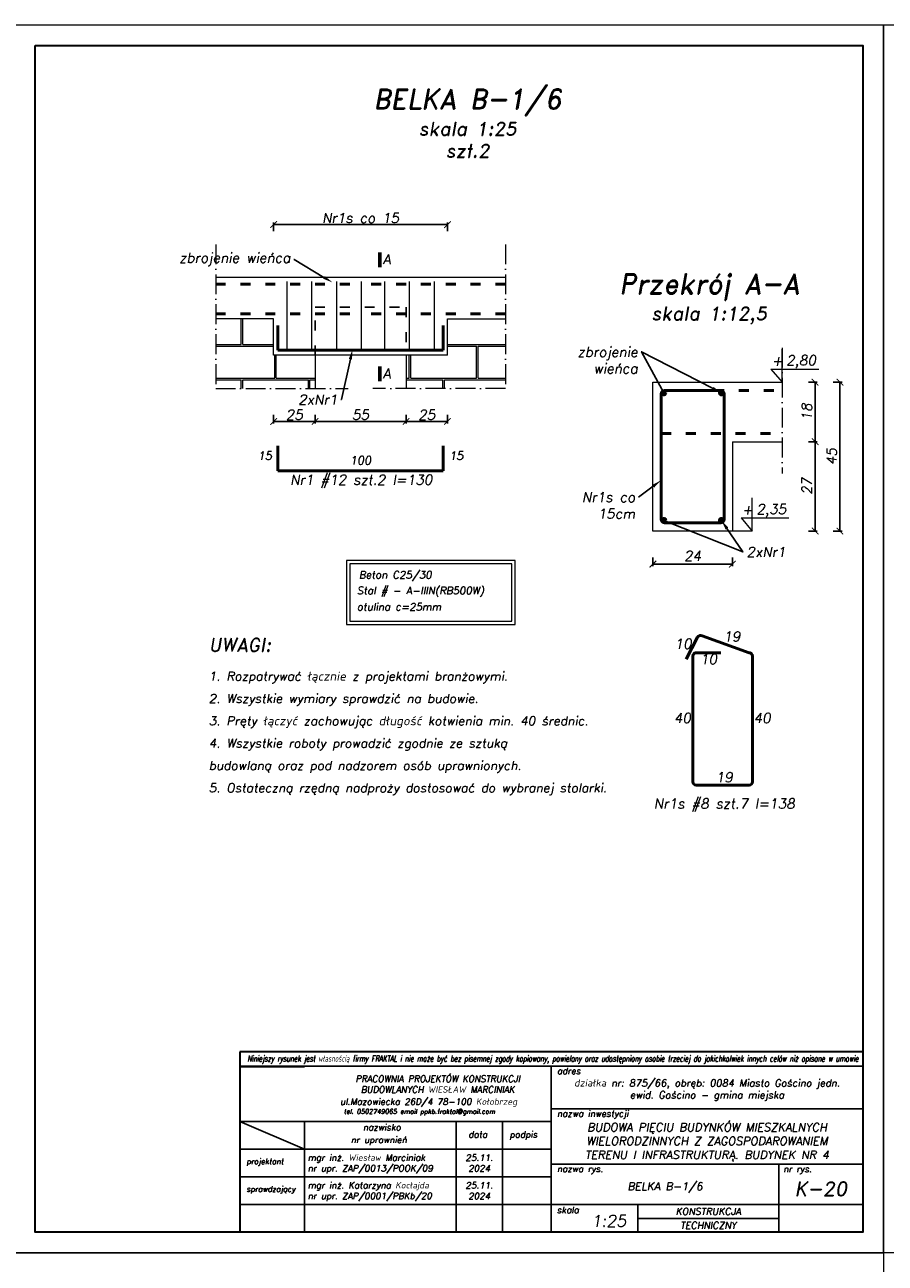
# Model space of a CAD drawing. Header units: millimetres. Extents: x 295948 to 312016, y 6878 to 18016.
# Tile 46 of 252: x 303673 to 304192, y 11327 to 12076. Entities that reach past the tile are written whole.
import ezdxf
from ezdxf import colors
from ezdxf.entities.mleader import LeaderData, LeaderLine
from ezdxf.math import Vec2, Vec3

# ---------------------------------------------------------------- set-up
doc = ezdxf.new("R2010")
doc.units = ezdxf.units.MM
doc.linetypes.add('ACAD_ISO03W100', pattern=[30, 12, -18])
doc.linetypes.add('ACAD_ISO10W100', pattern=[18, 12, -3, 0, -3])
for name, color, linetype, lineweight in [('konstrukcja', 3, 'Continuous', 35), ('konstrukcja fundamenty', 6, 'ACAD_ISO10W100', 35), ('konstrukcja wymiary', 1, 'Continuous', 13), ('kreskowanie', 253, 'Continuous', 0), ('opisy', 2, 'Continuous', 18), ('osie', 5, 'ACAD_ISO10W100', 13), ('zbrojenie', 4, 'Continuous', 50), ('ściana konstrukcja', 107, 'Continuous', 18)]:
    doc.layers.add(name, color=color, linetype=linetype, lineweight=lineweight)
doc.layers.add('przerywane', color=6, linetype='ACAD_ISO03W100')
doc.layers.add('tabelka', color=5, linetype='Continuous')
doc.styles.add('KONSTRUKCJA', font='romand.shx', dxfattribs={"oblique": 10})
doc.styles.add('konstrukcja3', font='romand.shx', dxfattribs={"oblique": 10, "height": 6})
doc.styles.add('mój opis', font='romand.shx', dxfattribs={"oblique": 20})
doc.styles.get("Standard").update_dxf_attribs({"font": 'romand.shx', "oblique": 10})
doc.dimstyles.new('125', dxfattribs={"dimtxt": 6, "dimasz": 4, "dimexe": 1.25, "dimexo": 0.625, "dimgap": 1, "dimtad": 1, "dimdec": 0, "dimtxsty": 'konstrukcja3', "dimblk": 'ARCHTICK', "dimcen": 2.5, "dimadec": 0, "dimazin": 0, "dimtfac": 1, "dimtdec": 0, "dimtix": 1, "dimtmove": 0, "dimatfit": 3, "dimfxl": 4, "dimfxlon": 1, "dimarcsym": 0})
doc.dimstyles.new('125 do 112.5', dxfattribs={"dimtxt": 6, "dimasz": 4, "dimexe": 1.25, "dimexo": 0.625, "dimgap": 2, "dimtad": 1, "dimdec": 0, "dimlfac": 0.5, "dimrnd": 0.5, "dimtxsty": 'konstrukcja3', "dimblk": 'ARCHTICK', "dimcen": 2.5, "dimadec": 0, "dimazin": 0, "dimtfac": 1, "dimtdec": 0, "dimtix": 1, "dimtmove": 0, "dimatfit": 3, "dimfxl": 4, "dimfxlon": 1, "dimarcsym": 0})

# ---------------------------------------------------------------- blocks, each defined once
blk = doc.blocks.new('_ArchTick')
at = {"color": 0, "linetype": 'ByBlock', "lineweight": 13, "const_width": 0.15}
blk.add_lwpolyline([(-0.5, -0.5), (0.5, 0.5)], dxfattribs=at)
blk = doc.blocks.new('*D539')
at = {"layer": 'Defpoints', "color": 0, "transparency": 16777216}
for p in [(303902.88, 11875.88), (303927.88, 11875.88), (303902.88, 11835.88)]:
    blk.add_point(p, dxfattribs=at)
at = {"layer": 'konstrukcja wymiary', "color": 0, "lineweight": -2, "transparency": 16777216}
for p, q in [((303902.88, 11839.88), (303902.88, 11834.63)), ((303927.88, 11839.88), (303927.88, 11834.63)), ((303927.88, 11835.88), (303902.88, 11835.88))]:
    blk.add_line(p, q, dxfattribs=at)
at = {"layer": 'konstrukcja wymiary', "color": 0, "lineweight": -2, "transparency": 16777216, "xscale": 4, "yscale": 4, "zscale": 4, "rotation": 180}
blk.add_blockref('_ArchTick', (303902.88, 11835.88), dxfattribs=at)
at = {"layer": 'konstrukcja wymiary', "color": 0, "lineweight": -2, "transparency": 16777216, "xscale": 4, "yscale": 4, "zscale": 4}
blk.add_blockref('_ArchTick', (303927.88, 11835.88), dxfattribs=at)
at = {"layer": 'konstrukcja wymiary', "color": 0, "transparency": 16777216, "insert": (303915.38, 11839.88), "char_height": 6, "attachment_point": 5, "style": 'konstrukcja3'}
blk.add_mtext('25', dxfattribs=at)
blk = doc.blocks.new('*D540')
at = {"layer": 'Defpoints', "color": 0, "transparency": 16777216}
for p in [(303902.88, 11875.88), (303847.88, 11855.88), (303847.88, 11835.88)]:
    blk.add_point(p, dxfattribs=at)
at = {"layer": 'konstrukcja wymiary', "color": 0, "lineweight": -2, "transparency": 16777216}
for p, q in [((303847.88, 11839.88), (303847.88, 11834.63)), ((303902.88, 11839.88), (303902.88, 11834.63)), ((303902.88, 11835.88), (303847.88, 11835.88))]:
    blk.add_line(p, q, dxfattribs=at)
at = {"layer": 'konstrukcja wymiary', "color": 0, "lineweight": -2, "transparency": 16777216, "xscale": 4, "yscale": 4, "zscale": 4, "rotation": 180}
blk.add_blockref('_ArchTick', (303847.88, 11835.88), dxfattribs=at)
at = {"layer": 'konstrukcja wymiary', "color": 0, "lineweight": -2, "transparency": 16777216, "xscale": 4, "yscale": 4, "zscale": 4}
blk.add_blockref('_ArchTick', (303902.88, 11835.88), dxfattribs=at)
at = {"layer": 'konstrukcja wymiary', "color": 0, "transparency": 16777216, "insert": (303875.38, 11839.88), "char_height": 6, "attachment_point": 5, "style": 'konstrukcja3'}
blk.add_mtext('55', dxfattribs=at)
blk = doc.blocks.new('*D541')
at = {"layer": 'Defpoints', "color": 0, "transparency": 16777216}
for p in [(303822.88, 11875.88), (303847.88, 11855.88), (303822.88, 11835.88)]:
    blk.add_point(p, dxfattribs=at)
at = {"layer": 'konstrukcja wymiary', "color": 0, "lineweight": -2, "transparency": 16777216}
for p, q in [((303822.88, 11839.88), (303822.88, 11834.63)), ((303847.88, 11839.88), (303847.88, 11834.63)), ((303847.88, 11835.88), (303822.88, 11835.88))]:
    blk.add_line(p, q, dxfattribs=at)
at = {"layer": 'konstrukcja wymiary', "color": 0, "lineweight": -2, "transparency": 16777216, "xscale": 4, "yscale": 4, "zscale": 4, "rotation": 180}
blk.add_blockref('_ArchTick', (303822.88, 11835.88), dxfattribs=at)
at = {"layer": 'konstrukcja wymiary', "color": 0, "lineweight": -2, "transparency": 16777216, "xscale": 4, "yscale": 4, "zscale": 4}
blk.add_blockref('_ArchTick', (303847.88, 11835.88), dxfattribs=at)
at = {"layer": 'konstrukcja wymiary', "color": 0, "transparency": 16777216, "insert": (303835.38, 11839.88), "char_height": 6, "attachment_point": 5, "style": 'konstrukcja3'}
blk.add_mtext('25', dxfattribs=at)
blk = doc.blocks.new('*D534')
at = {"layer": 'Defpoints', "color": 0, "transparency": 16777216}
for p in [(303927.88, 11954.88), (303822.88, 11875.88), (303927.88, 11875.88)]:
    blk.add_point(p, dxfattribs=at)
at = {"layer": 'konstrukcja wymiary', "color": 0, "lineweight": -2, "transparency": 16777216}
for p, q in [((303822.88, 11950.88), (303822.88, 11956.13)), ((303822.88, 11954.88), (303927.88, 11954.88)), ((303927.88, 11950.88), (303927.88, 11956.13))]:
    blk.add_line(p, q, dxfattribs=at)
at = {"layer": 'konstrukcja wymiary', "color": 0, "lineweight": -2, "transparency": 16777216, "xscale": 4, "yscale": 4, "zscale": 4, "rotation": 180}
blk.add_blockref('_ArchTick', (303822.88, 11954.88), dxfattribs=at)
at = {"layer": 'konstrukcja wymiary', "color": 0, "lineweight": -2, "transparency": 16777216, "xscale": 4, "yscale": 4, "zscale": 4}
blk.add_blockref('_ArchTick', (303927.88, 11954.88), dxfattribs=at)
at = {"layer": 'konstrukcja wymiary', "color": 0, "transparency": 16777216, "insert": (303875.38, 11958.88), "char_height": 6, "attachment_point": 5, "style": 'konstrukcja3'}
blk.add_mtext('Nr1s co 15', dxfattribs=at)
blk = doc.blocks.new('*D535')
at = {"layer": 'Defpoints', "color": 0, "transparency": 16777216}
for p in [(304051.98, 11769.62), (304099.98, 11769.62), (304051.98, 11749.62)]:
    blk.add_point(p, dxfattribs=at)
at = {"layer": 'konstrukcja wymiary', "color": 0, "lineweight": -2, "transparency": 16777216}
for p, q in [((304051.98, 11753.62), (304051.98, 11748.37)), ((304099.98, 11749.62), (304051.98, 11749.62)), ((304099.98, 11753.62), (304099.98, 11748.37))]:
    blk.add_line(p, q, dxfattribs=at)
at = {"layer": 'konstrukcja wymiary', "color": 0, "lineweight": -2, "transparency": 16777216, "xscale": 4, "yscale": 4, "zscale": 4, "rotation": 180}
blk.add_blockref('_ArchTick', (304051.98, 11749.62), dxfattribs=at)
at = {"layer": 'konstrukcja wymiary', "color": 0, "lineweight": -2, "transparency": 16777216, "xscale": 4, "yscale": 4, "zscale": 4}
blk.add_blockref('_ArchTick', (304099.98, 11749.62), dxfattribs=at)
at = {"layer": 'konstrukcja wymiary', "color": 0, "transparency": 16777216, "insert": (304075.98, 11754.62), "char_height": 6, "attachment_point": 5, "style": 'konstrukcja3'}
blk.add_mtext('24', dxfattribs=at)
blk = doc.blocks.new('*D536')
at = {"layer": 'Defpoints', "color": 0, "transparency": 16777216}
for p in [(304129.98, 11859.62), (304129.98, 11823.62), (304149.98, 11823.62)]:
    blk.add_point(p, dxfattribs=at)
at = {"layer": 'konstrukcja wymiary', "color": 0, "lineweight": -2, "transparency": 16777216}
for p, q in [((304145.98, 11859.62), (304151.23, 11859.62)), ((304149.98, 11859.62), (304149.98, 11823.62)), ((304145.98, 11823.62), (304151.23, 11823.62))]:
    blk.add_line(p, q, dxfattribs=at)
at = {"layer": 'konstrukcja wymiary', "color": 0, "lineweight": -2, "transparency": 16777216, "xscale": 4, "yscale": 4, "zscale": 4}
for p, rotation in [((304149.98, 11859.62), 90), ((304149.98, 11823.62), 270)]:
    blk.add_blockref('_ArchTick', p, dxfattribs=dict(at, rotation=rotation))
at = {"layer": 'konstrukcja wymiary', "color": 0, "transparency": 16777216, "insert": (304144.98, 11841.62), "char_height": 6, "attachment_point": 5, "rotation": 90, "style": 'konstrukcja3'}
blk.add_mtext('18', dxfattribs=at)
blk = doc.blocks.new('*D537')
at = {"layer": 'Defpoints', "color": 0, "transparency": 16777216}
for p in [(304129.98, 11859.62), (304099.98, 11769.62), (304164.98, 11769.62)]:
    blk.add_point(p, dxfattribs=at)
at = {"layer": 'konstrukcja wymiary', "color": 0, "lineweight": -2, "transparency": 16777216}
for p, q in [((304160.98, 11859.62), (304166.23, 11859.62)), ((304164.98, 11859.62), (304164.98, 11769.62)), ((304160.98, 11769.62), (304166.23, 11769.62))]:
    blk.add_line(p, q, dxfattribs=at)
at = {"layer": 'konstrukcja wymiary', "color": 0, "lineweight": -2, "transparency": 16777216, "xscale": 4, "yscale": 4, "zscale": 4}
for p, rotation in [((304164.98, 11859.62), 90), ((304164.98, 11769.62), 270)]:
    blk.add_blockref('_ArchTick', p, dxfattribs=dict(at, rotation=rotation))
at = {"layer": 'konstrukcja wymiary', "color": 0, "transparency": 16777216, "insert": (304159.98, 11814.62), "char_height": 6, "attachment_point": 5, "rotation": 90, "style": 'konstrukcja3'}
blk.add_mtext('45', dxfattribs=at)
blk = doc.blocks.new('*D538')
at = {"layer": 'Defpoints', "color": 0, "transparency": 16777216}
for p in [(304129.98, 11823.62), (304099.98, 11769.62), (304149.98, 11769.62)]:
    blk.add_point(p, dxfattribs=at)
at = {"layer": 'konstrukcja wymiary', "color": 0, "lineweight": -2, "transparency": 16777216}
for p, q in [((304145.98, 11823.62), (304151.23, 11823.62)), ((304149.98, 11823.62), (304149.98, 11769.62)), ((304145.98, 11769.62), (304151.23, 11769.62))]:
    blk.add_line(p, q, dxfattribs=at)
at = {"layer": 'konstrukcja wymiary', "color": 0, "lineweight": -2, "transparency": 16777216, "xscale": 4, "yscale": 4, "zscale": 4}
for p, rotation in [((304149.98, 11823.62), 90), ((304149.98, 11769.62), 270)]:
    blk.add_blockref('_ArchTick', p, dxfattribs=dict(at, rotation=rotation))
at = {"layer": 'konstrukcja wymiary', "color": 0, "transparency": 16777216, "insert": (304144.98, 11796.62), "char_height": 6, "attachment_point": 5, "rotation": 90, "style": 'konstrukcja3'}
blk.add_mtext('27', dxfattribs=at)

msp = doc.modelspace()

# ---------------------------------------------------------------- hatches: boundary and pattern name
at = {"layer": 'kreskowanie'}
h = msp.add_hatch(dxfattribs=at)
h.set_pattern_fill('AR-B816C', color=256, scale=0.1, style=0)
h.set_pattern_definition([(0, (89814.235, 4525.514), (20.32, 20.32), [39.6875, -0.9525]), (0, (89793.915, 4526.466), (20.32, 20.32), [39.6875, -0.9525]), (90, (89814.235, 4525.514), (-20.32, 20.32), [-21.2725, 19.3675]), (90, (89813.282, 4525.514), (-20.32, 20.32), [-21.2725, 19.3675])])
h.paths.add_polyline_path([(303962.88, 11855.878), (303962.88, 11897.878), (303927.88, 11897.878), (303927.88, 11875.878), (303902.88, 11875.878), (303902.88, 11855.878)])
h.paths.add_polyline_path([(303847.88, 11855.878), (303847.88, 11875.878), (303822.88, 11875.878), (303822.88, 11897.878), (303787.88, 11897.878), (303787.88, 11855.878)])
at = {"layer": 'zbrojenie'}
h = msp.add_hatch(color=256, dxfattribs=at)
edge = h.paths.add_edge_path()
edge.add_arc((304058.588, 11853.157), 1.2, 0, 360)
h = msp.add_hatch(color=256, dxfattribs=at)
edge = h.paths.add_edge_path()
edge.add_arc((304093.382, 11853.157), 1.2, 0, 360)
h = msp.add_hatch(color=256, dxfattribs=at)
edge = h.paths.add_edge_path()
edge.add_arc((304058.588, 11776.077), 1.2, 0, 360)
h = msp.add_hatch(color=256, dxfattribs=at)
edge = h.paths.add_edge_path()
edge.add_arc((304093.382, 11776.077), 1.2, 0, 360)

# ---------------------------------------------------------------- linework, layer by layer
msp.add_line((303802.394, 11445.642), (303841.429, 11445.642))
at = {"layer": 'konstrukcja'}
msp.add_lwpolyline([(303678.785, 12063.187), (304178.785, 12063.187), (304178.785, 11345.687), (303678.785, 11345.687)], close=True, dxfattribs=at)
at = {"layer": 'konstrukcja fundamenty', "linetype": 'Continuous'}
for p, q in [((304178.785, 11454.836), (303802.394, 11454.836)), ((303802.394, 11454.836), (303802.394, 11345.687)), ((303802.394, 11446.058), (303802.394, 11345.687))]:
    msp.add_line(p, q, dxfattribs=at)
at = {"layer": 'konstrukcja wymiary', "lineweight": 60}
for p, q in [((303887.078, 11929.159), (303887.078, 11938.033)), ((303887.078, 11860.188), (303887.078, 11869.062))]:
    msp.add_line(p, q, dxfattribs=at)
at = {"layer": 'konstrukcja wymiary'}
for p, q in [((303831.039, 11878.378), (303831.039, 11920.378)), ((303846.039, 11878.378), (303846.039, 11920.378)), ((303861.039, 11878.378), (303861.039, 11920.378)), ((303876.039, 11878.378), (303876.039, 11920.378)), ((303890.039, 11878.378), (303890.039, 11920.378)), ((303905.039, 11878.378), (303905.039, 11920.378)), ((303920.039, 11878.378), (303920.039, 11920.378)), ((304111.997, 11769.617), (304099.985, 11769.617))]:
    msp.add_line(p, q, dxfattribs=at)
for points in [[(303666.285, 12075.687), (304191.285, 12075.687), (304191.285, 11333.187), (303666.285, 11333.187)], [(304191.285, 12075.687), (304716.285, 12075.687), (304716.285, 11333.187), (304191.285, 11333.187)], [(303866.965, 11713.089), (303968.795, 11713.089), (303968.795, 11751.791), (303866.965, 11751.791)], [(303868.965, 11715.089), (303966.795, 11715.089), (303966.795, 11749.791), (303868.965, 11749.791)], [(303666.285, 11333.187), (304191.285, 11333.187), (304191.285, 10590.687), (303666.285, 10590.687)]]:
    msp.add_lwpolyline(points, close=True, dxfattribs=at)
at = {"layer": 'opisy'}
for p, q in [((304129.985, 11859.617), (304129.985, 11879.617)), ((304123.325, 11867.507), (304152.159, 11867.507)), ((304123.325, 11867.507), (304129.985, 11859.617)), ((304111.997, 11769.617), (304111.997, 11789.617)), ((304105.337, 11777.507), (304134.171, 11777.507)), ((304105.337, 11777.507), (304111.997, 11769.617))]:
    msp.add_line(p, q, dxfattribs=at)
at = {"layer": 'osie'}
for p, q in [((303787.88, 11942.878), (303787.88, 11855.878)), ((303962.88, 11942.878), (303962.88, 11855.878)), ((304129.985, 11880.394), (304129.985, 11804.394)), ((303787.88, 11855.878), (303867.88, 11855.878)), ((303962.88, 11855.878), (303882.88, 11855.878))]:
    msp.add_line(p, q, dxfattribs=at)
at = {"layer": 'przerywane', "ltscale": 0.5}
for p, q in [((303847.88, 11875.878), (303847.88, 11904.878)), ((303847.88, 11904.878), (303902.88, 11904.878)), ((303902.88, 11904.878), (303902.88, 11875.878))]:
    msp.add_line(p, q, dxfattribs=at)
at = {"layer": 'tabelka', "color": 2, "linetype": 'ByBlock'}
for p, q in [((304178.785, 11446.058), (303802.394, 11446.058)), ((304178.785, 11446.058), (303802.394, 11446.058)), ((303990.589, 11446.058), (303990.589, 11345.687)), ((303990.589, 11446.058), (303990.589, 11345.687)), ((304178.785, 11446.058), (304178.785, 11345.687)), ((304178.785, 11446.058), (304178.785, 11345.687)), ((303990.589, 11420.284), (304178.785, 11420.284)), ((303802.394, 11412.601), (303990.589, 11412.601)), ((303802.394, 11412.601), (303841.56, 11395.873)), ((303802.394, 11412.601), (303990.589, 11412.601)), ((303802.394, 11412.601), (303841.56, 11395.873)), ((303841.56, 11412.601), (303841.56, 11345.687)), ((303841.56, 11412.601), (303841.56, 11345.687)), ((303933.043, 11412.601), (303933.043, 11345.687)), ((303933.043, 11412.601), (303933.043, 11345.687)), ((303961.075, 11412.601), (303961.075, 11345.687)), ((303802.394, 11395.873), (303990.589, 11395.873)), ((303802.394, 11395.873), (303990.589, 11395.873)), ((303990.589, 11386.816), (304178.785, 11386.816)), ((303990.589, 11386.816), (304178.785, 11386.816)), ((304128.027, 11386.816), (304128.027, 11345.687)), ((304128.027, 11386.816), (304128.027, 11345.687)), ((303802.394, 11379.144), (303990.589, 11379.144)), ((303802.394, 11379.144), (303990.589, 11379.144)), ((303802.394, 11362.416), (304178.785, 11362.416)), ((303802.394, 11362.416), (304128.027, 11362.416)), ((304042.866, 11362.416), (304042.866, 11345.687)), ((304042.866, 11362.416), (304042.866, 11345.687)), ((304042.866, 11354.052), (304128.027, 11354.052)), ((303802.394, 11345.687), (304178.785, 11345.687)), ((303802.394, 11345.687), (304178.785, 11345.687)), ((303844.215, 11345.687), (304178.785, 11345.687)), ((303844.215, 11345.687), (304178.785, 11345.687))]:
    msp.add_line(p, q, dxfattribs=at)
at = {"layer": 'zbrojenie', "linetype": 'ACAD_ISO03W100', "ltscale": 0.5}
for p, q in [((303868.88, 11918.878), (303787.88, 11918.878)), ((303881.88, 11918.878), (303962.88, 11918.878)), ((303868.88, 11900.878), (303787.88, 11900.878)), ((303881.88, 11900.878), (303962.88, 11900.878)), ((304058.985, 11854.617), (304129.985, 11854.617)), ((304056.954, 11828.617), (304129.985, 11828.617))]:
    msp.add_line(p, q, dxfattribs=at)
at = {"layer": 'zbrojenie'}
for p, q in [((303825.38, 11878.878), (303825.38, 11893.878)), ((303925.38, 11878.878), (303925.38, 11893.878)), ((303825.38, 11878.878), (303925.38, 11878.878)), ((303825.38, 11806.105), (303825.38, 11821.105)), ((303925.38, 11806.105), (303925.38, 11821.105)), ((303825.38, 11806.105), (303925.38, 11806.105)), ((304078.991, 11705.412), (304072.078, 11692.1)), ((304081.688, 11706.265), (304110.12, 11696.037)), ((304078.12, 11696.037), (304093.12, 11696.037)), ((304076.12, 11618.037), (304076.12, 11694.037)), ((304112.12, 11694.037), (304112.12, 11618.037)), ((304110.12, 11616.037), (304078.12, 11616.037))]:
    msp.add_line(p, q, dxfattribs=at)
msp.add_lwpolyline([(304092.985, 11774.617), (304058.985, 11774.617, -0.4142136), (304056.985, 11776.617), (304056.985, 11852.617, -0.4142136), (304058.985, 11854.617), (304092.985, 11854.617, -0.4142136), (304094.985, 11852.617), (304094.985, 11776.617, -0.4142136)], format="xyb", close=True, dxfattribs=at)
for centre in [(304058.588, 11853.157), (304093.382, 11853.157), (304058.588, 11776.077), (304093.382, 11776.077)]:
    msp.add_circle(centre, 1.2, dxfattribs=at)
for centre, start, end in [((304080.766, 11704.49), 62.556395, 152.556395), ((304078.12, 11694.037), 90, 180), ((304110.12, 11694.037), 0, 90), ((304078.12, 11618.037), 180, 270), ((304110.12, 11618.037), 270, 0)]:
    msp.add_arc(centre, 2, start, end, dxfattribs=at)
at = {"layer": 'ściana konstrukcja'}
for p, q in [((303962.88, 11922.878), (303787.88, 11922.878)), ((303822.88, 11897.878), (303787.88, 11897.878)), ((303822.88, 11875.878), (303822.88, 11897.878)), ((303927.88, 11875.878), (303927.88, 11897.878)), ((303927.88, 11897.878), (303962.88, 11897.878)), ((303927.88, 11875.878), (303822.88, 11875.878)), ((303847.88, 11875.878), (303847.88, 11855.878)), ((303902.88, 11875.878), (303902.88, 11855.878)), ((304051.985, 11859.617), (304129.985, 11859.617)), ((304051.985, 11769.617), (304051.985, 11859.617)), ((304099.985, 11823.617), (304099.985, 11769.617)), ((304099.985, 11823.617), (304129.985, 11823.617)), ((304099.985, 11769.617), (304051.985, 11769.617))]:
    msp.add_line(p, q, dxfattribs=at)

# ---------------------------------------------------------------- texts
at = {"insert": (303806.984, 11452.608), "char_height": 3.801927, "width": 361.1286, "attachment_point": 1}
msp.add_mtext('{\\Fsimplex|c238;\\W0.6;Niniejszy rysunek jest własnością firmy FRAKTAL i nie może być bez pisemnej zgody kopiowany, powielany oraz udostępniony osobie trzeciej do jakichkolwiek innych celów niż opisane w umowie}', dxfattribs=at)
at = {"style": 'mój opis'}
for s, insert, char_height, width, attachment_point in [('\\pxqc;{\\Q10;PRACOWNIA PROJEKTÓW KONSTRUKCJI\\PBUDOWLANYCH WIESŁAW MARCINIAK}', (303826.187, 11440.368), 3.87233, 191.63894, 1), ('{\\Q10;adres}', (303994.043, 11445.097), 3.87233, 191.63894, 1), ('\\pxqc;{\\Q10;działka nr: 875/66, obręb: 0084 Miasto Gościno jedn. ewid. Gościno - gmina miejska }', (304084.687, 11431.613), 4.33333, 188.19538, 5), ('{\\Q10;ul.Mazowiecka 26D/4 78-100 Kołobrzeg\\P\\pxql;\\H0.85511x; \\H0.85714x;tel. 0502749065 email ppkb.fraktal@gmail.com}', (303862.992, 11426.574), 3.87233, 191.63894, 1), ('{\\Q10;nazwa inwestycji}', (303994.043, 11419.322), 3.87233, 191.63894, 1), ('{\\Q10;nazwisko}', (303876.822, 11411.032), 3.87233, 191.63894, 1), ('\\pxsm1,qc;{\\Q10;BUDOWA PIĘCIU BUDYNKÓW MIESZKALNYCH WIELORODZINNYCH Z ZAGOSPODAROWANIEM TERENU I INFRASTRUKTURĄ. BUDYNEK NR 4}', (304084.687, 11400.22), 4.999995, 188.19538, 5), ('{\\Q10;nr uprawnień}', (303869.513, 11403.518), 3.87233, 191.63894, 1), ('{\\Q10;data}', (303940.496, 11406.729), 3.87233, 191.63894, 1), ('{\\Q10;podpis}', (303965.401, 11406.729), 3.87233, 191.63894, 1), ('\\pxt20;{\\Q10;projektant}', (303806.418, 11390.164), 3.31128, 191.63894, 1), ('{\\Q10;mgr inż. Wiesław Marciniak}', (303843.44, 11392.758), 3.87233, 191.63894, 1), ('{\\Q10;25.11.\\P2024}', (303947.059, 11387.509), 3.87233, 28.03215, 5), ('\\A1;{\\Q10;nr upr. ZAP/0013/POOK/09}', (303843.44, 11386.282), 3.87233, 191.63894, 1), ('{\\Q10;nazwa rys.}', (303994.043, 11385.977), 3.86666, 191.63894, 1), ('{\\Q10;nr rys.}', (304130.743, 11385.87), 3.87233, 191.63894, 1), ('\\pxt20;{\\Q10;sprawdzający}', (303806.418, 11373.435), 3.31128, 191.63894, 1), ('{\\Q10;mgr inż. Katarzyna Kocłajda}', (303843.44, 11376.029), 3.87233, 191.63894, 1), ('{\\Q10;25.11.\\P2024}', (303947.059, 11370.78), 3.87233, 28.03215, 5), ('\\pxqc;{\\Q10;BELKA B-1/6}', (304059.308, 11372.625), 4.79999, 137.43732, 5), ('{\\Q10;K-20}', (304153.406, 11371.936), 8.62312, 50.75806, 5), ('\\A1;{\\Q10;nr upr. ZAP/0001/PBKb/20}', (303843.44, 11369.553), 3.87233, 191.63894, 1), ('{\\Q10;skala}', (303993.974, 11361.042), 3.87233, 191.63894, 1), ('{\\Q10;KONSTRUKCJA}', (304085.446, 11358.234), 4.18212, 85.16082, 5), ('{\\Q10;1:25}', (304014.748, 11356.041), 7.04061, 191.63894, 1), ('{\\Q10;TECHNICZNY}', (304085.446, 11349.87), 4.18212, 85.16082, 5)]:
    msp.add_mtext(s, dxfattribs=dict(at, insert=insert, char_height=char_height, width=width, attachment_point=attachment_point))
at = {"layer": 'opisy'}
for s, insert, char_height, width, attachment_point, style in [('\\pxqc;BELKA B-1/6\\P{\\H0.66666x;skala 1:25\\Pszt.2}', (303940.061, 12016.126), 12, 378.47761, 5, 'KONSTRUKCJA'), ('A', (303888.839, 11936.876), 6, 126.49987, 1, 'KONSTRUKCJA'), ('\\pxqc;{\\H2x;Przekrój A-A\\P\\H0.66667x;skala 1:12,5}', (304085.985, 11909.896), 6, 314.05598, 5, 'konstrukcja3'), ('2,80', (304132.554, 11875.864), 6, 5.25172, 1, 'konstrukcja3'), ('A', (303888.839, 11867.905), 6, 126.49987, 1, 'KONSTRUKCJA'), ('+', (304123.742, 11875.522), 6, 5.25172, 1, 'konstrukcja3'), ('\\A1;15', (303817.55, 11815.176), 5, 184.88745, 5, 'KONSTRUKCJA'), ('\\A1;15', (303933.211, 11815.176), 5, 184.88745, 5, 'KONSTRUKCJA'), ('\\A1;100', (303875.364, 11812.341), 5, 184.88745, 5, 'KONSTRUKCJA'), ('\\A1;Nr1 #12 szt.2 l=130', (303875.813, 11799.609), 6, 214.88745, 5, 'KONSTRUKCJA'), ('2,35', (304114.566, 11785.864), 6, 5.25172, 1, 'konstrukcja3'), ('+', (304105.753, 11785.522), 6, 5.25172, 1, 'konstrukcja3'), ('Beton C25/30', (303874.389, 11745.377), 4.5, 142.31235, 1, 'KONSTRUKCJA'), ('Stal # - A-IIIN(RB500W) ', (303873.216, 11735.872), 4.5, 142.31235, 1, 'KONSTRUKCJA'), ('otulina c=25mm', (303873.18, 11726.062), 4.5, 142.31235, 1, 'KONSTRUKCJA'), ('\\A1;\\pxsm1.5;{\\H1.5x;UWAGI:\\P}1. Rozpatrywać łącznie z projektami branżowymi.\\P2. Wszystkie wymiary sprawdzić na budowie.\\P3. Pręty łączyć zachowując długość kotwienia min. 40 średnic.\\P4. Wszystkie roboty prowadzić zgodnie ze sztuką budowlaną oraz pod nadzorem osób uprawnionych.\\P5. Ostateczną rzędną nadproży dostosować do wybranej stolarki.', (303783.667, 11704.818), 5.4, 230.3335, 1, 'KONSTRUKCJA'), ('\\pxqc;10', (304070.248, 11701.42), 6, 122.63167, 5, 'konstrukcja3'), ('\\pxqc;19', (304099.708, 11705.843), 6, 122.63167, 5, 'konstrukcja3'), ('\\pxqc;10', (304085.62, 11692.203), 6, 122.63167, 5, 'konstrukcja3'), ('\\pxqc;40', (304069.811, 11656.581), 6, 122.63167, 5, 'konstrukcja3'), ('\\pxqc;40', (304118.014, 11656.581), 6, 122.63167, 5, 'konstrukcja3'), ('\\pxqc;19', (304095.12, 11620.729), 6, 122.63167, 5, 'konstrukcja3'), ('\\pxqc;Nr1s #8 szt.7 l=138', (304095.12, 11603.835), 6, 122.63167, 5, 'konstrukcja3')]:
    msp.add_mtext(s, dxfattribs=dict(at, insert=insert, char_height=char_height, width=width, attachment_point=attachment_point, style=style))

# ---------------------------------------------------------------- dimensions: what is measured, and where the dimension line sits
at = {"layer": 'konstrukcja wymiary'}
dim = msp.add_linear_dim(base=(303927.88, 11954.878), p1=(303822.88, 11875.878), p2=(303927.88, 11875.878), text='Nr1s co 15', dimstyle='125', dxfattribs=at)
dim.commit()
dim.dimension.update_dxf_attribs({"geometry": '*D534', "text_midpoint": (303875.38, 11958.878)})
for base, p1, p2, picture, middle in [((303822.88, 11835.878), (303847.88, 11855.878), (303822.88, 11875.878), '*D541', (303835.38, 11839.878)), ((303847.88, 11835.878), (303902.88, 11875.878), (303847.88, 11855.878), '*D540', (303875.38, 11839.878))]:
    dim = msp.add_linear_dim(base=base, p1=p1, p2=p2, dimstyle='125', override={"dimtmove": 1}, dxfattribs=at)
    dim.commit()
    dim.dimension.update_dxf_attribs({"geometry": picture, "text_midpoint": middle})
dim = msp.add_linear_dim(base=(303902.88, 11835.878), p1=(303927.88, 11875.878), p2=(303902.88, 11875.878), dimstyle='125', dxfattribs=at)
dim.commit()
dim.dimension.update_dxf_attribs({"geometry": '*D539', "text_midpoint": (303915.38, 11839.878)})
for base, p1, p2, angle, picture, middle in [((304164.985, 11769.617), (304129.985, 11859.617), (304099.985, 11769.617), 90, '*D537', (304159.985, 11814.617)), ((304149.985, 11823.617), (304129.985, 11859.617), (304129.985, 11823.617), 90, '*D536', (304144.985, 11841.617)), ((304051.985, 11749.617), (304099.985, 11769.617), (304051.985, 11769.617), 180, '*D535', (304075.985, 11754.617))]:
    dim = msp.add_linear_dim(base=base, p1=p1, p2=p2, angle=angle, dimstyle='125 do 112.5', dxfattribs=at)
    dim.commit()
    dim.dimension.update_dxf_attribs({"geometry": picture, "text_midpoint": middle})
dim = msp.add_linear_dim(base=(304149.985, 11769.617), p1=(304129.985, 11823.617), p2=(304099.985, 11769.617), angle=90, dimstyle='125 do 112.5', override={"dimtmove": 1}, dxfattribs=at)
dim.commit()
dim.dimension.update_dxf_attribs({"geometry": '*D538', "text_midpoint": (304144.985, 11796.617)})

# ---------------------------------------------------------------- leaders
at = {"layer": 'opisy'}
ml = msp.add_multileader_mtext('Standard', dxfattribs=at)
ml.set_content('zbrojenie wieńca', color=256, style='KONSTRUKCJA')
ml.set_leader_properties()
ml.build(insert=Vec2(0, 0))
ml.multileader.update_dxf_attribs({"dogleg_length": 0.36, "arrow_head_size": 6})
ctx = ml.context
ctx.base_point, ctx.char_height, ctx.arrow_head_size, ctx.plane_origin = Vec3(303753.708, 11933.817), 6, 6, Vec3(303844.486, 12025.426)
ctx.text_align_type = 2
notes = []
notes.append((ctx, [(1, (1, 1, 0), (303835.344, 11933.817), (-1, 0), 0.36, [(0, [(303858.426, 11919.878), (303835.344, 11933.817)], 0, [])])]))
ctx.mtext.insert, ctx.mtext.width, ctx.mtext.alignment, ctx.mtext.flow_direction = Vec3(303832.984, 11937.817), 86.03729, 3, 5
ml = msp.add_multileader_mtext('Standard', dxfattribs=at)
ml.set_content('2xNr1', color=256, style='KONSTRUKCJA')
ml.set_leader_properties()
ml.build(insert=Vec2(0, 0))
ml.multileader.update_dxf_attribs({"dogleg_length": 0.36, "arrow_head_size": 6})
ctx = ml.context
ctx.base_point, ctx.char_height, ctx.arrow_head_size, ctx.plane_origin = Vec3(303834.977, 11849.041), 6, 6, Vec3(303885.834, 11953.421)
ctx.text_align_type = 2
notes.append((ctx, [(1, (1, 1, 0), (303863.824, 11849.041), (-1, 0), 0.36, [(0, [(303870.534, 11879.4), (303863.824, 11849.041)], 0, [])])]))
ctx.mtext.insert, ctx.mtext.alignment, ctx.mtext.flow_direction = Vec3(303861.464, 11852.041), 3, 5
ml = msp.add_multileader_mtext('Standard', dxfattribs=at)
ml.set_content('zbrojenie\\Pwieńca', color=256, style='KONSTRUKCJA')
ml.set_leader_properties()
ml.build(insert=Vec2(0, 0))
ml.multileader.update_dxf_attribs({"dogleg_length": 0.36, "arrow_head_size": 6})
ctx = ml.context
ctx.base_point, ctx.char_height, ctx.arrow_head_size, ctx.plane_origin = Vec3(304000.587, 11877.877), 6, 6, Vec3(304057.462, 11872.62)
ctx.text_align_type = 2
notes.append((ctx, [(0, (1, 1, 0), (304045.165, 11877.877), (-1, 0), 0.36, [(1, [(304093.382, 11853.157), (304045.165, 11877.877), (304058.588, 11853.157)], 0, [])])]))
ctx.mtext.insert, ctx.mtext.alignment, ctx.mtext.flow_direction = Vec3(304042.805, 11880.877), 3, 5
ml = msp.add_multileader_mtext('Standard', dxfattribs=at)
ml.set_content('Nr1s co\\P15cm', color=256, style='KONSTRUKCJA')
ml.set_leader_properties()
ml.build(insert=Vec2(0, 0))
ml.multileader.update_dxf_attribs({"dogleg_length": 0.36, "arrow_head_size": 6})
ctx = ml.context
ctx.base_point, ctx.char_height, ctx.arrow_head_size, ctx.plane_origin = Vec3(304003.435, 11790.108), 6, 6, Vec3(304073.712, 11750.437)
ctx.text_align_type = 2
notes.append((ctx, [(1, (1, 1, 0), (304043.267, 11790.108), (-1, 0), 1.396982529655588e-11, [(0, [(304056.985, 11800.286), (304043.267, 11790.108)], 0, [])])]))
ctx.mtext.insert, ctx.mtext.alignment, ctx.mtext.flow_direction = Vec3(304041.267, 11793.108), 3, 5
ml = msp.add_multileader_mtext('Standard', dxfattribs=at)
ml.set_content('2xNr1', color=256, style='KONSTRUKCJA')
ml.set_leader_properties()
ml.build(insert=Vec2(0, 0))
ml.multileader.update_dxf_attribs({"dogleg_length": 0.36, "arrow_head_size": 6})
ctx = ml.context
ctx.base_point, ctx.char_height, ctx.arrow_head_size, ctx.plane_origin = Vec3(304106.577, 11756.954), 6, 6, Vec3(304057.462, 11786.62)
notes.append((ctx, [(1, (1, 1, 0), (304106.217, 11756.954), (1, 0), 0.36, [(1, [(304093.382, 11776.077), (304106.217, 11756.954), (304058.588, 11776.077)], 0, [])])]))
ctx.mtext.insert, ctx.mtext.width, ctx.mtext.flow_direction = Vec3(304108.577, 11759.954), 25.51207, 5
for ctx, leaders in notes:
    for number, flags, end, landing, length, lines in leaders:
        leader = LeaderData()
        leader.index, (leader.has_last_leader_line, leader.has_dogleg_vector, leader.attachment_direction) = number, flags
        leader.last_leader_point, leader.dogleg_vector, leader.dogleg_length = Vec3(end), Vec3(landing), length
        for number, points, colour, breaks in lines:
            line = LeaderLine()
            line.index, line.vertices, line.color, line.breaks = number, Vec3.list(points), colors.encode_raw_color(colour), breaks
            leader.lines.append(line)
        ctx.leaders.append(leader)

doc.saveas('drawing.dxf')
